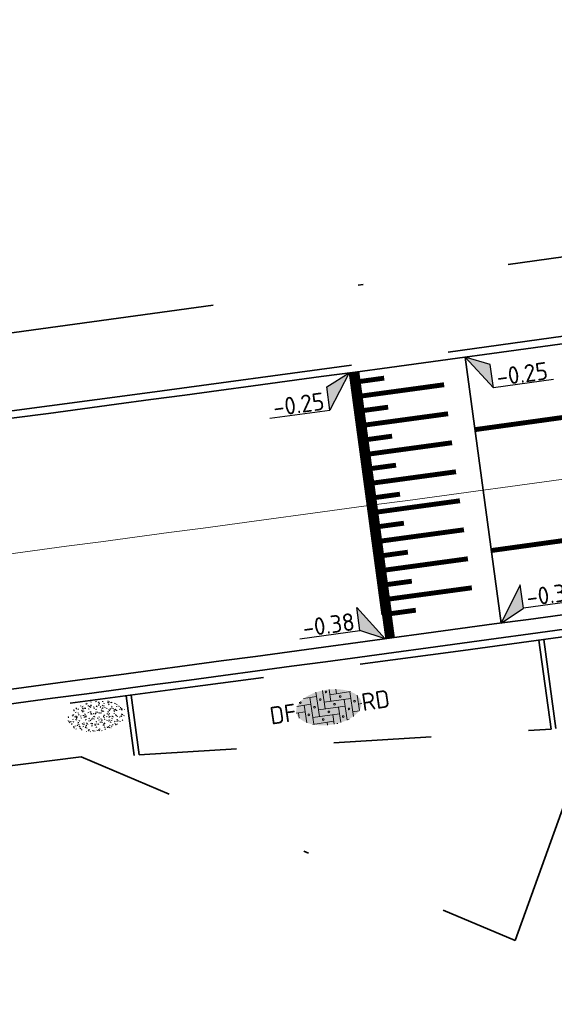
# Model space of a CAD drawing. Header units: metres. Extents: x 0 to 269924, y 0 to 933292.
# Tile 137 of 247: x 134179 to 134190, y 466518 to 466538. Entities that reach past the tile are written whole.
import ezdxf
from ezdxf import colors
from ezdxf.entities.mleader import LeaderData, LeaderLine
from ezdxf.enums import TextEntityAlignment as Align
from ezdxf.math import Vec2, Vec3

# ---------------------------------------------------------------- set-up
doc = ezdxf.new("R2010")
doc.units = ezdxf.units.M
for name, pattern in [('VH-OPSLUITBAND_100X200', [16, 8, -2, 4, -2]), ('VH-OPSLUITBAND_150X250', [24, 16, -2, 4, -2]), ('VW-1-1_STREEP', [2, 1, -1]), ('XX-HIDDEN', [4, 2, -2]), ('XX-PROJECTGRENS', [18, 12, -3, 0, -3])]:
    doc.linetypes.add(name, pattern=pattern)
doc.layers.add('N-WE-GR-GRAS-S', color=7, linetype='Continuous', lineweight=18, true_color=0x00a500)
for name, color, linetype, lineweight in [('N-WE-KG-GRENS_PROJECT-G', 7, 'XX-PROJECTGRENS', 35), ('N-WE-VH-DREMPEL-G', 30, 'Continuous', 35), ('N-WE-VH-GOOT_STRAATBAKSTEEN-G', 170, 'Continuous', 35), ('N-WE-VH-KANTOPSLUITING_OPSLUITBAND_100X200-G', 150, 'VH-OPSLUITBAND_100X200', 35), ('N-WE-VH-KANTOPSLUITING_OPSLUITBAND_150X250-G', 150, 'VH-OPSLUITBAND_150X250', 35), ('N-WE-VH-KANTOPSLUITING_VOORKANTBAND-G', 50, 'Continuous', 35), ('N-WE-VH-MATERIAALGRENS-G', 7, 'XX-HIDDEN', 35), ('N-WE-VH-VERHARDING-T18', 10, 'Continuous', 18), ('N-WE-VH-VERHARDING_STRAATBAKSTEEN-S', 7, 'Continuous', 18), ('N-WE-VW-MARKERING_DWARS-G', 7, 'Continuous', 35), ('N-WE-VW-MARKERING_LANGS_STREEP_11_010-G', 7, 'VW-1-1_STREEP', 13), ('X-XX-AL-HOOGTELABEL-S', 7, 'Continuous', 25)]:
    doc.layers.add(name, color=color, linetype=linetype, lineweight=lineweight)
doc.layers.add('X-XX-AL-HULPLIJN-G', color=30, linetype='Continuous', lineweight=18, plot=False)
doc.styles.add('NLCS-ISO', font='NLCS-ISO.ttf')
doc.styles.add('NLCS-ISO-M200-T18', font='NLCS-ISO.ttf', dxfattribs={"height": 0.36})

# ---------------------------------------------------------------- blocks, each defined once
blk = doc.blocks.new('*U145')
for p, q in [((2.45, -1.13), (0, 0)), ((0, 0), (2.42, -3.53)), ((2.42, -3.53), (2.45, -1.13)), ((8.63, -3.6), (2.42, -3.53))]:
    blk.add_line(p, q)
blk.add_solid([(2.45, -1.13), (0, 0), (2.42, -3.53)])
at = {"style": 'NLCS-ISO'}
blk.add_attdef('...', text='', height=1.8, rotation=359.3883, dxfattribs=at).set_placement((5.52, -3.99), align=Align.BOTTOM_CENTER)
blk = doc.blocks.new('*U146')
for p, q in [((2.5, 3.57), (0, 0)), ((2.47, 1.17), (2.5, 3.57)), ((0, 0), (2.47, 1.17)), ((8.68, 1.1), (2.47, 1.17))]:
    blk.add_line(p, q)
blk.add_solid([(2.5, 3.57), (0, 0), (2.47, 1.17)])
at = {"style": 'NLCS-ISO'}
blk.add_attdef('...', text='', height=1.8, rotation=359.3884, dxfattribs=at).set_placement((5.57, 0.71), align=Align.BOTTOM_CENTER)
blk = doc.blocks.new('*U216')
for p, q in [((0, 0), (-2.5, -3.48)), ((-2.47, -1.08), (0, 0)), ((-2.5, -3.48), (-2.47, -1.08)), ((-8.7, -3.41), (-2.5, -3.48))]:
    blk.add_line(p, q)
blk.add_solid([(-2.47, -1.08), (0, 0), (-2.5, -3.48)])
at = {"style": 'NLCS-ISO'}
blk.add_attdef('...', text='', height=1.8, rotation=359.3883, dxfattribs=at).set_placement((-5.6, -3.87), align=Align.BOTTOM_CENTER)
blk = doc.blocks.new('*U217')
for p, q in [((-2.45, 1.22), (-2.42, 3.62)), ((-2.42, 3.62), (0, 0)), ((-8.65, 1.28), (-2.45, 1.22)), ((0, 0), (-2.45, 1.22))]:
    blk.add_line(p, q)
blk.add_solid([(-2.42, 3.62), (0, 0), (-2.45, 1.22)])
at = {"style": 'NLCS-ISO'}
blk.add_attdef('...', text='', height=1.8, rotation=359.3884, dxfattribs=at).set_placement((-5.55, 0.83), align=Align.BOTTOM_CENTER)
blk = doc.blocks.new('SVH-SBS_DIKFORMAAT_ELLEBOOG_KL-SO')
h = blk.add_hatch(color=254)
edge = h.paths.add_edge_path()
edge.add_ellipse((1.09, 0.12), major_axis=(3.39, 0), ratio=0.533267, start_angle=0, end_angle=360)
for p, q in [((-1.35, 1.38), (0, 1.38)), ((-0.69, 1.38), (-0.69, -1.38)), ((0, 1.84), (0, -0.69)), ((0.69, 1.92), (0.69, 0)), ((1.38, 1.93), (1.38, 0.69)), ((1.38, 1.38), (3.54, 1.38)), ((2.07, 1.86), (2.07, 1.38)), ((3.45, 1.38), (3.45, -1.18)), ((-2.3, 0), (-1.38, 0)), ((-2.13, 0.69), (-0.69, 0.69)), ((-1.38, 0.69), (-1.38, -1.12)), ((0, 0), (2.76, 0)), ((0.69, 0.69), (3.45, 0.69)), ((2.76, 0.69), (2.76, -1.45)), ((4.14, 0.92), (4.14, -0.67)), ((4.14, 0), (4.48, 0)), ((-2.07, 0), (-2.07, -0.54)), ((-0.69, -0.69), (2.07, -0.69)), ((1.38, -0.69), (1.38, -1.68)), ((2.07, 0), (2.07, -1.61)), ((3.45, -0.69), (4.12, -0.69)), ((-0.8, -1.38), (1.38, -1.38)), ((0.69, -1.38), (0.69, -1.67)), ((2.76, -1.38), (2.98, -1.38))]:
    blk.add_line(p, q)
for centre in [(0.34, 1.03), (1.03, 1.72), (2.41, 1.03), (-0.35, 0.34), (1.72, 0.34), (3.79, 0.34), (-1.04, -0.35), (0.34, -1.04), (1.03, -0.35), (2.41, -1.04), (3.11, -0.35)]:
    blk.add_circle(centre, 0.0881)
for centre, start, end in [((-1.73, 1.03), 158.9124, 101.1902), ((1.72, -1.73), 59.0911, 132.3433)]:
    blk.add_arc(centre, 0.0881, start, end)
at = {"style": 'NLCS-ISO'}
blk.add_attdef('FORMAAT', text='', height=1.8, dxfattribs=at).set_placement((-2.3, 0.12), align=Align.MIDDLE_RIGHT)
blk.add_attdef('KLEUR', text='', height=1.8, dxfattribs=at).set_placement((4.49, 0.12), align=Align.MIDDLE_LEFT)
at = {"style": 'NLCS-ISO', "flags": 1}
blk.add_attdef('FUNCTIE', text='', height=1.8, dxfattribs=at).set_placement((0.12, -3.58), align=Align.MIDDLE_CENTER)
blk = doc.blocks.new('SGR-GRAS_01-SO')
at = {"ltscale": 0.1}
for p, q in [((-1.302, 0.761), (-1.324, 0.774)), ((-1.284, 0.684), (-1.278, 0.759)), ((-1.154, 0.647), (-1.207, 0.7)), ((-0.939, 0.84), (-1.004, 0.878)), ((-0.892, 0.812), (-0.817, 0.812)), ((-0.873, 0.655), (-0.886, 0.729)), ((-0.73, 0.647), (-0.783, 0.7)), ((-0.689, 0.607), (-0.682, 0.682)), ((-0.576, 0.919), (-0.64, 0.957)), ((-0.562, 0.919), (-0.509, 0.972)), ((-0.427, 0.785), (-0.499, 0.804)), ((-0.425, 0.706), (-0.36, 0.743)), ((-0.305, 0.647), (-0.358, 0.7)), ((-0.317, 0.812), (-0.242, 0.812)), ((-0.316, 0.774), (-0.244, 0.793)), ((-0.278, 0.735), (-0.291, 0.809)), ((-0.212, 0.998), (-0.269, 1.031)), ((0.119, 0.647), (0.066, 0.7)), ((0.073, 0.993), (0.138, 1.031)), ((0.286, 0.711), (0.221, 0.748)), ((0.239, 0.923), (0.312, 0.942)), ((0.258, 0.812), (0.333, 0.812)), ((0.317, 0.814), (0.304, 0.888)), ((0.543, 0.647), (0.49, 0.7)), ((0.594, 0.925), (0.522, 0.945)), ((0.649, 0.79), (0.584, 0.827)), ((0.833, 0.812), (0.908, 0.812)), ((0.912, 0.894), (0.907, 0.925)), ((0.967, 0.647), (0.914, 0.7)), ((0.927, 0.764), (0.992, 0.802)), ((1.012, 0.869), (0.947, 0.906)), ((1.15, 0.777), (1.077, 0.796)), ((1.109, 0.767), (1.182, 0.787)), ((1.392, 0.647), (1.339, 0.7)), ((-1.964, -0.07), (-1.977, 0.004)), ((-1.93, 0.188), (-1.925, 0.244)), ((-1.893, 0.237), (-1.921, 0.253)), ((-1.668, 0.023), (-1.595, 0.043)), ((-1.596, 0.241), (-1.649, 0.294)), ((-1.53, 0.316), (-1.595, 0.353)), ((-1.448, 0.644), (-1.521, 0.664)), ((-1.517, 0.187), (-1.442, 0.187)), ((-1.469, 0.576), (-1.482, 0.65)), ((-1.358, 0.206), (-1.431, 0.226)), ((-1.427, 0.476), (-1.354, 0.496)), ((-1.421, 0.131), (-1.356, 0.168)), ((-1.369, 0.009), (-1.382, 0.083)), ((-1.375, 0.106), (-1.322, 0.159)), ((-1.334, 0.111), (-1.328, 0.186)), ((-1.167, 0.395), (-1.232, 0.432)), ((-1.172, 0.241), (-1.225, 0.294)), ((-1.112, 0.172), (-1.04, 0.192)), ((-1.032, 0.028), (-1.097, 0.066)), ((-0.968, 0.512), (-0.915, 0.565)), ((-0.893, 0.496), (-0.965, 0.515)), ((-0.942, 0.187), (-0.867, 0.187)), ((-0.923, 0.418), (-0.858, 0.456)), ((-0.803, 0.057), (-0.875, 0.077)), ((-0.871, 0.625), (-0.799, 0.644)), ((-0.804, 0.474), (-0.869, 0.511)), ((-0.747, 0.241), (-0.8, 0.294)), ((-0.773, 0.089), (-0.786, 0.163)), ((-0.739, 0.034), (-0.732, 0.109)), ((-0.669, 0.107), (-0.734, 0.145)), ((-0.557, 0.321), (-0.485, 0.34)), ((-0.441, 0.553), (-0.506, 0.59)), ((-0.337, 0.347), (-0.41, 0.366)), ((-0.323, 0.241), (-0.376, 0.294)), ((-0.306, 0.186), (-0.371, 0.224)), ((-0.367, 0.187), (-0.292, 0.187)), ((-0.243, 0.017), (-0.17, 0.036)), ((-0.178, 0.169), (-0.191, 0.242)), ((-0.078, 0.632), (-0.143, 0.669)), ((-0.143, -0.043), (-0.137, 0.032)), ((-0.093, 0.53), (-0.087, 0.604)), ((-0.085, 0.159), (-0.032, 0.212)), ((-0.069, 0.189), (-0.004, 0.227)), ((0.057, 0.265), (-0.008, 0.303)), ((-0.002, 0.47), (0.071, 0.489)), ((0.101, 0.241), (0.048, 0.294)), ((0.128, 0.636), (0.056, 0.656)), ((0.218, 0.198), (0.146, 0.217)), ((0.208, 0.187), (0.283, 0.187)), ((0.313, 0.166), (0.385, 0.185)), ((0.322, 0.565), (0.375, 0.618)), ((0.42, 0.344), (0.355, 0.382)), ((0.417, 0.248), (0.404, 0.322)), ((0.429, 0.477), (0.494, 0.514)), ((0.526, 0.241), (0.472, 0.294)), ((0.555, -0.022), (0.49, 0.015)), ((0.502, 0.452), (0.509, 0.527)), ((0.554, 0.619), (0.626, 0.638)), ((0.684, 0.487), (0.611, 0.507)), ((0.774, 0.049), (0.701, 0.069)), ((0.784, 0.423), (0.719, 0.461)), ((0.783, 0.187), (0.858, 0.187)), ((0.918, 0.057), (0.853, 0.094)), ((0.868, 0.315), (0.941, 0.334)), ((0.95, 0.241), (0.897, 0.294)), ((1.012, 0.328), (0.999, 0.402)), ((1.147, 0.502), (1.082, 0.54)), ((1.098, 0.375), (1.104, 0.45)), ((1.239, 0.338), (1.167, 0.358)), ((1.183, 0.011), (1.255, 0.03)), ((1.206, 0.212), (1.259, 0.265)), ((1.282, 0.136), (1.217, 0.173)), ((1.283, 0.248), (1.348, 0.286)), ((1.374, 0.241), (1.321, 0.294)), ((1.358, 0.187), (1.433, 0.187)), ((1.424, 0.463), (1.496, 0.483)), ((1.51, 0.581), (1.445, 0.619)), ((1.645, 0.215), (1.58, 0.252)), ((1.607, 0.407), (1.594, 0.481)), ((1.693, 0.298), (1.7, 0.373)), ((1.795, 0.19), (1.722, 0.209)), ((1.738, 0.159), (1.81, 0.179)), ((1.798, 0.241), (1.745, 0.294)), ((1.933, 0.187), (1.948, 0.187)), ((-1.918, -0.157), (-1.854, -0.119)), ((-1.824, -0.083), (-1.897, -0.064)), ((-1.759, -0.13), (-1.823, -0.092)), ((-1.782, -0.301), (-1.729, -0.248)), ((-1.624, -0.496), (-1.689, -0.459)), ((-1.631, -0.572), (-1.684, -0.519)), ((-1.613, -0.166), (-1.667, -0.113)), ((-1.567, -0.438), (-1.492, -0.438)), ((-1.535, -0.657), (-1.498, -0.636)), ((-1.395, -0.051), (-1.46, -0.013)), ((-1.385, -0.462), (-1.378, -0.387)), ((-1.353, -0.281), (-1.281, -0.261)), ((-1.269, -0.232), (-1.341, -0.212)), ((-1.261, -0.417), (-1.326, -0.38)), ((-1.269, -0.557), (-1.282, -0.483)), ((-1.207, -0.572), (-1.26, -0.519)), ((-1.179, -0.67), (-1.252, -0.651)), ((-1.189, -0.166), (-1.242, -0.113)), ((-1.065, -0.386), (-1, -0.348)), ((-1.039, -0.585), (-0.967, -0.565)), ((-0.992, -0.438), (-0.917, -0.438)), ((-0.897, -0.338), (-0.962, -0.301)), ((-0.898, -0.654), (-0.845, -0.601)), ((-0.783, -0.572), (-0.836, -0.519)), ((-0.763, -0.705), (-0.828, -0.667)), ((-0.765, -0.166), (-0.818, -0.113)), ((-0.798, -0.132), (-0.726, -0.112)), ((-0.789, -0.539), (-0.782, -0.464)), ((-0.713, -0.381), (-0.786, -0.361)), ((-0.674, -0.477), (-0.687, -0.403)), ((-0.534, -0.259), (-0.599, -0.222)), ((-0.567, -0.098), (-0.502, -0.061)), ((-0.491, -0.248), (-0.438, -0.195)), ((-0.484, -0.436), (-0.411, -0.416)), ((-0.399, -0.626), (-0.464, -0.588)), ((-0.417, -0.438), (-0.342, -0.438)), ((-0.358, -0.572), (-0.411, -0.519)), ((-0.341, -0.166), (-0.394, -0.113)), ((-0.248, -0.091), (-0.32, -0.072)), ((-0.171, -0.18), (-0.236, -0.143)), ((-0.158, -0.529), (-0.23, -0.51)), ((-0.211, -0.614), (-0.146, -0.577)), ((-0.193, -0.616), (-0.187, -0.541)), ((-0.036, -0.547), (-0.101, -0.509)), ((-0.078, -0.398), (-0.091, -0.324)), ((0.066, -0.572), (0.013, -0.519)), ((0.084, -0.166), (0.031, -0.113)), ((0.072, -0.287), (0.144, -0.268)), ((0.192, -0.101), (0.127, -0.064)), ((0.158, -0.438), (0.233, -0.438)), ((0.308, -0.24), (0.235, -0.221)), ((0.327, -0.468), (0.262, -0.43)), ((0.287, -0.327), (0.352, -0.289)), ((0.397, -0.678), (0.325, -0.659)), ((0.386, -0.591), (0.459, -0.572)), ((0.393, -0.601), (0.446, -0.548)), ((0.402, -0.693), (0.409, -0.618)), ((0.49, -0.572), (0.437, -0.519)), ((0.452, -0.12), (0.459, -0.046)), ((0.508, -0.166), (0.455, -0.113)), ((0.517, -0.318), (0.504, -0.244)), ((0.69, -0.389), (0.625, -0.351)), ((0.627, -0.138), (0.7, -0.119)), ((0.733, -0.438), (0.808, -0.438)), ((0.785, -0.039), (0.85, -0.002)), ((0.863, -0.389), (0.791, -0.37)), ((0.799, -0.195), (0.852, -0.142)), ((0.914, -0.572), (0.861, -0.519)), ((0.932, -0.166), (0.879, -0.113)), ((0.942, -0.442), (1.014, -0.423)), ((1.053, -0.31), (0.988, -0.272)), ((1.048, -0.198), (1.054, -0.123)), ((1.112, -0.239), (1.099, -0.165)), ((1.188, -0.676), (1.123, -0.639)), ((1.141, -0.556), (1.206, -0.518)), ((1.329, -0.1), (1.256, -0.08)), ((1.339, -0.572), (1.286, -0.519)), ((1.356, -0.166), (1.303, -0.113)), ((1.308, -0.438), (1.383, -0.438)), ((1.419, -0.538), (1.346, -0.518)), ((1.416, -0.231), (1.351, -0.193)), ((1.551, -0.597), (1.486, -0.56)), ((1.497, -0.293), (1.569, -0.274)), ((1.639, -0.268), (1.704, -0.231)), ((1.643, -0.275), (1.65, -0.2)), ((1.684, -0.547), (1.736, -0.495)), ((1.707, -0.159), (1.694, -0.085)), ((1.713, -0.522), (1.71, -0.519)), ((1.779, -0.152), (1.715, -0.114)), ((1.781, -0.166), (1.728, -0.113)), ((1.884, -0.248), (1.812, -0.229)), ((-1.126, -0.784), (-1.191, -0.746)), ((-0.836, -0.943), (-0.853, -0.926)), ((-0.725, -0.889), (-0.652, -0.869)), ((-0.709, -0.902), (-0.644, -0.864)), ((-0.624, -0.819), (-0.696, -0.799)), ((-0.582, -0.994), (-0.587, -0.97)), ((-0.376, -0.979), (-0.429, -0.926)), ((-0.265, -0.992), (-0.33, -0.955)), ((-0.169, -0.74), (-0.097, -0.72)), ((-0.068, -0.968), (-0.141, -0.948)), ((-0.014, -1.008), (0.039, -0.955)), ((0.048, -0.979), (-0.005, -0.926)), ((0.021, -0.964), (0.008, -0.89)), ((0.099, -0.913), (0.034, -0.876)), ((0.172, -1.037), (0.218, -1.024)), ((0.462, -0.834), (0.397, -0.797)), ((0.472, -0.979), (0.419, -0.926)), ((0.617, -0.884), (0.604, -0.81)), ((0.643, -0.843), (0.708, -0.806)), ((0.701, -0.895), (0.773, -0.876)), ((0.825, -0.755), (0.76, -0.718)), ((0.856, -0.938), (0.844, -0.926)), ((0.953, -0.827), (0.88, -0.808)), ((0.998, -0.77), (1.004, -0.696)), ((1.212, -0.805), (1.199, -0.731)), ((1.256, -0.746), (1.328, -0.727))]:
    blk.add_line(p, q, dxfattribs=at)
at = {"ltscale": 0.1, "style": 'NLCS-ISO'}
blk.add_attdef('TYPE', text='', height=0.5, dxfattribs=at).set_placement((3.471, -0.016), align=Align.MIDDLE_CENTER)

msp = doc.modelspace()

# ---------------------------------------------------------------- linework, layer by layer
at = {"layer": 'N-WE-KG-GRENS_PROJECT-G', "flags": 128}
msp.add_lwpolyline([(133942.152, 466524.013), (133955.533, 466522.507), (133956.145, 466521.626), (133962.811, 466521.355), (133963.543, 466522.67), (133965.054, 466522.563), (133965.551, 466521.193), (133981.5, 466520.334), (133981.565, 466520.896), (133982.028, 466520.86), (133994.134, 466520.33), (133994.151, 466519.671), (134009.067, 466519.478), (134013.911, 466519.512), (134027.732, 466519.636), (134028.693, 466519.554), (134034.796, 466519.611), (134050.86, 466519.659), (134068.501, 466520.152), (134071.254, 466520.237), (134077.26, 466520.692), (134094.041, 466522.635), (134101.385, 466523.282), (134101.428, 466523.91), (134128.995, 466527.092), (134141.938, 466528.627), (134148.421, 466529.392), (134148.476, 466529.087), (134157.108, 466530.24), (134157.762, 466530.339), (134157.953, 466529.076), (134163.706, 466529.946), (134172.69, 466531.055), (134201.838, 466535.069), (134202.197, 466534.878), (134203.304, 466535.042), (134208.161, 466535.722), (134214.682, 466536.673), (134215.15, 466536.846), (134235.766, 466539.754), (134239.587, 466540.449), (134251.117, 466542.218), (134251.536, 466542.09), (134264.479, 466543.833), (134264.487, 466544.317), (134273.56, 466545.641), (134273.608, 466545.287), (134285.679, 466546.863), (134299.118, 466548.971), (134309.192, 466550.345), (134329.805, 466553.659), (134341.526, 466555.206), (134346.97, 466556.112), (134351.977, 466556.025), (134358.949, 466556.887), (134359.186, 466557.313), (134365.426, 466557.917), (134389.225, 466560.758), (134395.395, 466561.519), (134400.633, 466562.019), (134418.638, 466563.907), (134426.404, 466566.343), (134432.472, 466567.14), (134437.532, 466567.422), (134444.848, 466568.25), (134448.277, 466568.388), (134484.594, 466572.762), (134486.539, 466572.966), (134490.599, 466573.546), (134498.499, 466574.536), (134514.318, 466576.701), (134542.397, 466581.367), (134546.702, 466582.122), (134551.593, 466582.441), (134551.871, 466583.179), (134557.906, 466584.406), (134558.276, 466584.115), (134567.36, 466586.004), (134582.717, 466588.715), (134583.108, 466588.972), (134590.444, 466590.398), (134630.038, 466598.271), (134633.264, 466598.923), (134632.087, 466604.993), (134646.051, 466607.537), (134647.414, 466607.429), (134666.972, 466611.405), (134675.342, 466617.463), (134674.819, 466607.593), (134696.995, 466610.537), (134702.172, 466611.327), (134706.525, 466612.071), (134709.085, 466612.323), (134712.087, 466612.776), (134715, 466613.203), (134716.349, 466613.229), (134723.364, 466613.968), (134738.981, 466616.639), (134746.062, 466617.28), (134746.09, 466616.641), (134760.121, 466618.861), (134759.993, 466619.829), (134768.446, 466621.137), (134784.615, 466623.738), (134787.541, 466625.072), (134796.772, 466626.479), (134796.899, 466625.715), (134813.878, 466628.545), (134820.226, 466629.584), (134847.68, 466634.234), (134881.79, 466639.204), (134881.926, 466639.532), (134884.43, 466640.009), (134893.797, 466641.711), (134903.085, 466643.328), (134904.138, 466643.527), (134920.265, 466646.374), (134921.332, 466646.578), (134937.367, 466649.518), (134938.501, 466649.708), (134961.555, 466654.096), (134967.764, 466655.262), (134974.722, 466656.563), (134984.23, 466658.491), (134992.023, 466659.998), (134995.809, 466660.766), (135000.442, 466661.693), (135009.695, 466663.648), (135010.659, 466663.869), (135018.832, 466665.618), (135021.92, 466666.314), (135034.093, 466668.943), (135034.161, 466668.769), (135043.8, 466670.832), (135059.084, 466674.02), (135068.771, 466676.078), (135083.089, 466679.034), (135091.902, 466680.993), (135097.488, 466682.166), (135104.831, 466683.651), (135116.534, 466686.231), (135119.892, 466686.792), (135126.3, 466688.013), (135127.347, 466688.196), (135130.448, 466688.891), (135135.602, 466689.887), (135140.19, 466691.518), (135166.592, 466696.94), (135182.368, 466700.724), (135201.902, 466704.748), (135203.941, 466705.082), (135209.867, 466705.957), (135217.801, 466707.782), (135228.821, 466709.933), (135242.391, 466712.598), (135277.698, 466719.723), (135279.457, 466720.111), (135279.55, 466721.578), (135288.178, 466723.073), (135350.963, 466735.305), (135501.986, 466763.685), (135501.162, 466761.839), (135525.132, 466766.833), (135533.639, 466768.672), (135569.042, 466775.188), (135582.767, 466777.378), (135584.022, 466777.634), (135585.675, 466776.264, 0.01918), (135652.451, 466792.01), (135652.891, 466793.457), (135660.981, 466795.919), (135661.574, 466796.074), (135664.481, 466796.836), (135665.946, 466796.651), (135673.558, 466799.328), (135680.977, 466801.739), (135687.276, 466804.201), (135692.547, 466806.295), (135705.432, 466809.743), (135712.094, 466810.706), (135728.145, 466817.035), (135760.285, 466825.832), (135773.458, 466829.179), (135789.116, 466834.08), (135813.029, 466842.892), (135823.352, 466846.718), (135839.426, 466852.91), (135860.96, 466860.89), (135867.928, 466863.26), (135895.199, 466872.784), (135899.312, 466861.8), (135873.359, 466852.082), (135873.188, 466848.843), (135867.814, 466846.669), (135856.104, 466842.036), (135847.253, 466838.505), (135830.033, 466832.514), (135818.854, 466828.652), (135812.865, 466826.949), (135808.959, 466825.804), (135805.053, 466824.658), (135770.731, 466814.307), (135766.971, 466812.016), (135761.879, 466808.079), (135757.591, 466807.133), (135743.839, 466803.566), (135724.075, 466798.35), (135721.275, 466798.229), (135720.422, 466801.401), (135715.133, 466799.834), (135698.553, 466794.754), (135698.279, 466793.693), (135686.038, 466790.352), (135686.038, 466789.248), (135686.038, 466787.562), (135681.985, 466786.092), (135677.719, 466785.319), (135623.458, 466770.711), (135607.41, 466767.662), (135584.355, 466763.142), (135577.091, 466761.475), (135570.47, 466760.803), (135524.714, 466753.103), (135522.642, 466752.878), (135515.666, 466751.661), (135498.388, 466748.218), (135460.498, 466741.759), (135438.515, 466737.953), (135402.134, 466731.048), (135401.842, 466732.671), (135396.111, 466731.637), (135390.927, 466730.659), (135374.008, 466727.423), (135342.463, 466720.896), (135337.831, 466720.249), (135332.781, 466719.412), (135316.41, 466716.549), (135312.764, 466716.512), (135301.04, 466714.003), (135296.667, 466713.077), (135288.078, 466711.338), (135288.031, 466710.414), (135288.066, 466708.643), (135283.612, 466707.738), (135244.114, 466700.084), (135242.59, 466702.114), (135218.779, 466697.088), (135216.4, 466696.736), (135207.126, 466694.996), (135197.842, 466693.22), (135196.987, 466690.777), (135188.214, 466689.009), (135186.218, 466690.919), (135157.953, 466685.339), (135157.545, 466682.623), (135152.388, 466681.564), (135151.517, 466683.806), (135135.729, 466680.62), (135134.464, 466677.149), (135128.184, 466675.854), (135125.788, 466678.571), (135109.606, 466675.114), (135107.871, 466673.543), (135107.871, 466672.134), (135099.469, 466670.442), (135080.265, 466666.625), (135079.406, 466666.151), (135069.61, 466664.202), (135057.638, 466661.759), (135035.803, 466657.155), (135033.723, 466658.689), (135013.618, 466654.679), (135014.198, 466652.086), (135012.612, 466651.731), (135012.176, 466654.16), (134999.525, 466651.581), (134981.058, 466648.065), (134978.74, 466647.609), (134978.586, 466647.723), (134973.29, 466646.777), (134967.912, 466645.754), (134966.071, 466645.409), (134952.75, 466642.776), (134952.592, 466643.577), (134951.246, 466643.315), (134944.955, 466642.097), (134940.872, 466641.345), (134939.907, 466640.789), (134925.329, 466637.906), (134925.171, 466637.877), (134925.333, 466636.966), (134925.553, 466635.733), (134922.159, 466635.157), (134921.983, 466636.201), (134920.712, 466635.973), (134906.644, 466633.431), (134906.509, 466633.768), (134899.927, 466632.517), (134896.041, 466630.574), (134862.297, 466626.202), (134861.423, 466623.924), (134854.723, 466622.819), (134853.222, 466624.597), (134834.721, 466621.381), (134818.755, 466618.638), (134803.128, 466616.182), (134801.097, 466614.744), (134787.48, 466613.242), (134768.983, 466610.888), (134755.14, 466609.258), (134754.957, 466609.237), (134754.786, 466610.217), (134731.872, 466606.359), (134713.4, 466603.055), (134699.607, 466600.717), (134685.428, 466598.156), (134675.878, 466596.194), (134672.276, 466595.656), (134668.91, 466595.016), (134645.926, 466591.058), (134638.577, 466590.001), (134611.474, 466584.899), (134601.717, 466583.131), (134600.6, 466582.901), (134592.762, 466581.44), (134575.118, 466578.109), (134569.726, 466577.127), (134558.057, 466574.923), (134547.369, 466573.132), (134538.23, 466571.522), (134531.355, 466570.551), (134524.272, 466569.346), (134519.026, 466568.326), (134515.39, 466567.719), (134505.384, 466563.341), (134500.986, 466562.643), (134495.881, 466561.909), (134495.823, 466562.312), (134492.204, 466563.642), (134484.398, 466562.518), (134478.905, 466561.786), (134469.843, 466560.533), (134464.536, 466559.742), (134456.919, 466558.745), (134448.033, 466557.687), (134433.208, 466556.61), (134412.104, 466554.577), (134407.553, 466554.101), (134387.467, 466551.741), (134381.785, 466550.955), (134364.962, 466548.659), (134360.191, 466548.481), (134354.944, 466547.628), (134324.113, 466542.837), (134319.685, 466541.923), (134312.466, 466540.844), (134307.061, 466539.9), (134305.527, 466540.739), (134283.993, 466537.831), (134278.004, 466536.268), (134260.392, 466533.941), (134253.899, 466532.65), (134244.867, 466531.618), (134227.961, 466528.835), (134196.876, 466524.748), (134191.294, 466524.652), (134189.441, 466519.487), (134180.543, 466523.251), (134138.079, 466517.961), (134135.279, 466517.668), (134120.646, 466515.791), (134115.858, 466514.998), (134094.415, 466512.788), (134094.483, 466512.133), (134077.905, 466510.692), (134056.132, 466509.19), (134043.898, 466509.02), (134033.049, 466509.242), (134023.923, 466509.529), (134011.048, 466510.262), (134011.12, 466510.989), (133978.031, 466511.971), (133977.492, 466511.386), (133976.525, 466511.415), (133970.93, 466511.61), (133940.859, 466512.853), (133936.339, 466513.04), (133926.354, 466513.566), (133918.767, 466513.929), (133914.845, 466514.016), (133909.555, 466514.279), (133907.78, 466514.373), (133898.183, 466514.701), (133889.291, 466514.99), (133877.411, 466515.387), (133865.169, 466516.189), (133858.598, 466516.511), (133853.557, 466516.784), (133840.824, 466517.534), (133833.647, 466517.757), (133833.706, 466517.421), (133832.853, 466517.458), (133826.979, 466517.575), (133808.076, 466518.296), (133803.308, 466518.179), (133802.56, 466518.555), (133780.072, 466520.153), (133779.6, 466519.291), (133774.066, 466519.538), (133773.735, 466520.559), (133740.527, 466522.642), (133713.376, 466524.159), (133705.703, 466524.636), (133705.709, 466526.266), (133685.059, 466527.583), (133660.563, 466529.253), (133639.129, 466529.346), (133622.453, 466530.286), (133616.388, 466530.543), (133614.494, 466530.624), (133604.393, 466531.597), (133597.464, 466531.465), (133574.3, 466531.955), (133566.695, 466531.543), (133561.32, 466531.616), (133554.142, 466531.627), (133545.309, 466531.719), (133535.509, 466531.795), (133530.483, 466531.897), (133499.098, 466532.845), (133498.91, 466530.624), (133497.604, 466522.359), (133448.566, 466524.379), (133448.421, 466522.59), (133414.567, 466524.034), (133414.497, 466533.241), (133401.904, 466533.723), (133353.812, 466535.745), (133352.26, 466536.139), (133333.107, 466536.524), (133333.343, 466545.829), (133369.152, 466544.714), (133381.325, 466544.396), (133400.699, 466543.637), (133404.005, 466543.551), (133435.456, 466542.61), (133435.456, 466542.277), (133451.526, 466541.628), (133467.883, 466541.235), (133477.659, 466542.034), (133509.103, 466541.442), (133515.138, 466541.284), (133519.939, 466540.992), (133525.525, 466540.798), (133532.518, 466540.097), (133548.147, 466539.778), (133548.297, 466540.601), (133555.22, 466540.722), (133564.265, 466540.558), (133565.06, 466540.188), (133570.074, 466540.025), (133574.07, 466539.875), (133576.623, 466539.795), (133577.163, 466540.007), (133601.21, 466539.677), (133602.809, 466541.635), (133610.483, 466541.448), (133611.878, 466539.353), (133618.8, 466539.154), (133622.331, 466538.943), (133622.362, 466539.485), (133627.247, 466539.274), (133627.305, 466538.709), (133642.487, 466537.733), (133654.92, 466537.235), (133674.71, 466536.649), (133674.766, 466536.962), (133682.638, 466536.639), (133685.084, 466535.631), (133701.924, 466534.36), (133703.6, 466534.856), (133708.504, 466534.396), (133731.895, 466532.391), (133737.992, 466531.942), (133749.854, 466530.901), (133752.15, 466530.77), (133756.921, 466530.655), (133767.535, 466530.109), (133779.853, 466530.016), (133787.77, 466529.934), (133810.905, 466528.967), (133832.384, 466528.238), (133837.192, 466527.837), (133897.841, 466525.036)], format="xyb", close=True, dxfattribs=at)
at = {"layer": 'N-WE-VH-DREMPEL-G'}
msp.add_lwpolyline([(134188.41, 466531.441), (134189.153, 466525.994)], dxfattribs=at)
at = {"layer": 'N-WE-VH-GOOT_STRAATBAKSTEEN-G'}
msp.add_lwpolyline([(133341.192, 466538.034), (133548.299, 466533.099), (133604.484, 466532.752, -0.012398), (133694.641, 466528.294), (133747.111, 466524.328, 0.006097), (133941.572, 466515.108, 0.02139), (134085.33, 466514.138, 0.018724), (134137.889, 466519.445, 0.007401), (134227.449, 466531.463), (134342.22, 466547.549), (134354.896, 466549.127)], format="xyb", dxfattribs=at)
at = {"layer": 'N-WE-VH-KANTOPSLUITING_OPSLUITBAND_100X200-G'}
for points in [[(134190.274, 466523.833), (134190.025, 466525.659)], [(134181.628, 466523.276), (134181.464, 466524.501)]]:
    msp.add_lwpolyline(points, dxfattribs=at)
at = {"layer": 'N-WE-VH-KANTOPSLUITING_OPSLUITBAND_150X250-G', "flags": 128}
for points in [[(133858.873, 466524.109), (133862.869, 466523.923, 0.002476), (133941.812, 466520.753, 0.021385), (134085.05, 466519.782, 0.018716), (134137.166, 466525.049, 0.007407), (134226.64, 466537.055), (134341.479, 466553.15), (134357.135, 466555.1), (134369.685, 466556.55), (134396.014, 466559.712), (134410.254, 466561.233), (134423.057, 466562.567), (134434.075, 466563.671), (134435.475, 466563.82), (134445.045, 466564.834), (134456.115, 466566.007), (134460.09, 466566.428)], [(133803.113, 466520.735, 0.00434), (133941.553, 466514.658, 0.021391), (134085.352, 466513.689, 0.018725), (134137.947, 466518.998, 0.0074), (134227.513, 466531.018), (134342.279, 466547.103), (134357.862, 466549.043), (134370.399, 466550.491), (134396.702, 466553.651), (134410.894, 466555.167), (134423.677, 466556.499), (134434.291, 466557.562), (134443.264, 466558.511), (134460.798, 466560.369), (134480.489, 466562.873), (134486.856, 466563.749), (134497.101, 466565.414), (134501.62, 466566.211)]]:
    msp.add_lwpolyline(points, format="xyb", dxfattribs=at)
at = {"layer": 'N-WE-VH-KANTOPSLUITING_VOORKANTBAND-G', "flags": 128}
for points in [[(133803.121, 466520.885, 0.00434), (133941.56, 466514.808, 0.02139), (134085.345, 466513.838, 0.018725), (134137.927, 466519.147, 0.0074), (134227.492, 466531.166), (134342.26, 466547.251), (134357.844, 466549.192), (134370.381, 466550.64), (134396.685, 466553.8), (134410.879, 466555.316), (134423.662, 466556.648), (134434.337, 466557.718), (134443.187, 466558.654), (134460.781, 466560.518), (134480.47, 466563.022), (134486.834, 466563.897), (134497.076, 466565.562), (134611.302, 466585.708), (134638.644, 466590.605), (134674.736, 466596.922), (134713.523, 466603.885), (134725.136, 466605.892), (134795.068, 466617.445), (134824.131, 466622.682)], [(134683.128, 466604.321), (134673.723, 466602.633), (134637.633, 466596.316), (134610.287, 466591.418), (134496.107, 466571.28), (134485.974, 466569.633), (134479.709, 466568.772), (134476.477, 466568.361), (134460.109, 466566.28), (134456.131, 466565.858), (134444.999, 466564.678), (134435.552, 466563.677), (134434.09, 466563.522), (134423.072, 466562.418), (134410.27, 466561.084), (134396.031, 466559.563), (134369.703, 466556.401), (134357.153, 466554.951), (134341.499, 466553.001), (134226.661, 466536.907, -0.007407), (134137.185, 466524.9, -0.018717), (134085.057, 466519.632, -0.021385), (133941.805, 466520.603, -0.002476), (133862.862, 466523.773)]]:
    msp.add_lwpolyline(points, format="xyb", dxfattribs=at)
for points in [[(134190.175, 466523.819), (134189.925, 466525.645)], [(134181.727, 466523.29), (134181.563, 466524.514)]]:
    msp.add_lwpolyline(points, dxfattribs=at)
at = {"layer": 'N-WE-VH-MATERIAALGRENS-G'}
msp.add_lwpolyline([(134181.727, 466523.29), (134190.175, 466523.819)], dxfattribs=at)
at = {"layer": 'N-WE-VW-MARKERING_DWARS-G'}
for points, const_width in [([(134186.131, 466531.133), (134186.874, 466525.684)], 0.2), ([(134186.753, 466531.013), (134186.257, 466530.945)], 0.1), ([(134187.982, 466530.878), (134186.298, 466530.648)], 0.1), ([(134186.834, 466530.418), (134186.338, 466530.351)], 0.1), ([(134188.063, 466530.283), (134186.379, 466530.054)], 0.1), ([(134186.915, 466529.824), (134186.419, 466529.756)], 0.1), ([(134188.144, 466529.689), (134186.46, 466529.459)], 0.1), ([(134186.996, 466529.229), (134186.5, 466529.162)], 0.1), ([(134188.225, 466529.094), (134186.541, 466528.865)], 0.1), ([(134187.077, 466528.635), (134186.582, 466528.567)], 0.1), ([(134188.306, 466528.5), (134186.622, 466528.27)], 0.1), ([(134187.158, 466528.04), (134186.663, 466527.973)], 0.1), ([(134188.388, 466527.905), (134186.703, 466527.676)], 0.1), ([(134187.239, 466527.446), (134186.744, 466527.378)], 0.1), ([(134188.469, 466527.311), (134186.784, 466527.081)], 0.1), ([(134187.32, 466526.851), (134186.825, 466526.784)], 0.1), ([(134188.55, 466526.716), (134186.865, 466526.487)], 0.1), ([(134187.401, 466526.257), (134186.906, 466526.189)], 0.1)]:
    msp.add_lwpolyline(points, dxfattribs=dict(at, const_width=const_width))
at = {"layer": 'N-WE-VW-MARKERING_LANGS_STREEP_11_010-G', "ltscale": 5, "const_width": 0.1, "flags": 128}
for points in [[(134188.618, 466529.958, 0.003169), (134226.876, 466535.422), (134341.696, 466551.514), (134357.332, 466553.461), (134369.878, 466554.911), (134396.2, 466558.072), (134410.427, 466559.592), (134423.225, 466560.926), (134434.244, 466562.03), (134460.283, 466564.79), (134479.881, 466567.281), (134486.196, 466568.15), (134496.358, 466569.801), (134610.549, 466589.941), (134637.894, 466594.839), (134673.985, 466601.156), (134712.777, 466608.12), (134724.419, 466610.132), (134794.327, 466621.681), (134822.025, 466625.875), (134823.523, 466626.129)], [(134823.824, 466624.456), (134823.821, 466624.456), (134794.762, 466619.219), (134724.836, 466607.667), (134713.211, 466605.657), (134674.422, 466598.694), (134638.33, 466592.377), (134610.987, 466587.48), (134496.776, 466567.336), (134486.567, 466565.677), (134480.258, 466564.809), (134460.572, 466562.306), (134434.5, 466559.543), (134423.479, 466558.438), (134410.69, 466557.106), (134396.482, 466555.588), (134370.171, 466552.428), (134357.63, 466550.979), (134342.023, 466549.036), (134227.234, 466532.948, -0.003169), (134188.945, 466527.479)]]:
    msp.add_lwpolyline(points, format="xyb", dxfattribs=at)
at = {"layer": 'X-XX-AL-HULPLIJN-G'}
msp.add_lwpolyline([(134135.514, 466521.894, 0.000726), (134137.537, 466522.172, 0.007404), (134227.055, 466534.185), (134252.127, 466537.699)], format="xyb", dxfattribs=at)
for points in [[(134186.032, 466531.12), (134186.708, 466526.162)], [(134186.906, 466526.189), (134186.23, 466531.147)]]:
    msp.add_lwpolyline(points, dxfattribs=at)

# ---------------------------------------------------------------- block references
at = {"layer": 'N-WE-GR-GRAS-S', "xscale": 0.2999999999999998, "yscale": 0.2999999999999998, "zscale": 0.2999999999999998, "rotation": 8.5}
msp.add_blockref('SGR-GRAS_01-SO', (134180.86, 466524.083), dxfattribs=at)
at = {"layer": 'N-WE-VH-VERHARDING_STRAATBAKSTEEN-S', "xscale": 0.2, "yscale": 0.2, "zscale": 0.2, "rotation": 8.452767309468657}
msp.add_blockref('SVH-SBS_DIKFORMAAT_ELLEBOOG_KL-SO', (134185.406, 466524.212), dxfattribs=at).add_auto_attribs({'FORMAAT': 'DF', 'KLEUR': 'RD'})
at = {"layer": 'X-XX-AL-HOOGTELABEL-S', "xscale": 0.2, "yscale": 0.2, "zscale": 0.2, "rotation": 8.452767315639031}
for name, p, values in [('*U145', (134188.41, 466531.441), {'...': '-0.25'}), ('*U216', (134186.032, 466531.12), {'...': '-0.25'}), ('*U146', (134189.153, 466525.994), {'...': '-0.35'}), ('*U217', (134186.775, 466525.67), {'...': '-0.38'})]:
    msp.add_blockref(name, p, dxfattribs=at).add_auto_attribs(values)

# ---------------------------------------------------------------- leaders
at = {"layer": 'N-WE-VH-VERHARDING-T18'}
ml = msp.add_multileader_mtext('Standard', dxfattribs=at)
ml.set_content('', color=256, style='NLCS-ISO-M200-T18')
ml.set_leader_properties(color=256, linetype='ByLayer', lineweight=-1)
ml.build(insert=Vec2(0, 0))
ml.multileader.update_dxf_attribs({"has_dogleg": 0, "text_left_attachment_type": 5, "text_right_attachment_type": 5, "dogleg_length": 0.36, "arrow_head_size": 0.36})
ctx = ml.context
ctx.base_point, ctx.char_height, ctx.arrow_head_size, ctx.landing_gap_size, ctx.plane_origin = Vec3(135697.392, 466805.766), 0.36, 0.36, 0.18, Vec3(135695.697, 466805.189)
ctx.left_attachment, ctx.right_attachment = 5, 5
notes = []
notes.append((ctx, [(0, (0, 0, 0), (0, 0), (1, 0), 1, [])]))
ctx.mtext.insert, ctx.mtext.rotation, ctx.mtext.flow_direction = Vec3(135697.572, 466806.126), -0.147529, 5
for ctx, leaders in notes:
    for number, flags, end, landing, length, lines in leaders:
        leader = LeaderData()
        leader.index, (leader.has_last_leader_line, leader.has_dogleg_vector, leader.attachment_direction) = number, flags
        leader.last_leader_point, leader.dogleg_vector, leader.dogleg_length = Vec3(end), Vec3(landing), length
        for number, points, colour, breaks in lines:
            line = LeaderLine()
            line.index, line.vertices, line.color, line.breaks = number, Vec3.list(points), colors.encode_raw_color(colour), breaks
            leader.lines.append(line)
        ctx.leaders.append(leader)

doc.saveas('drawing.dxf')
